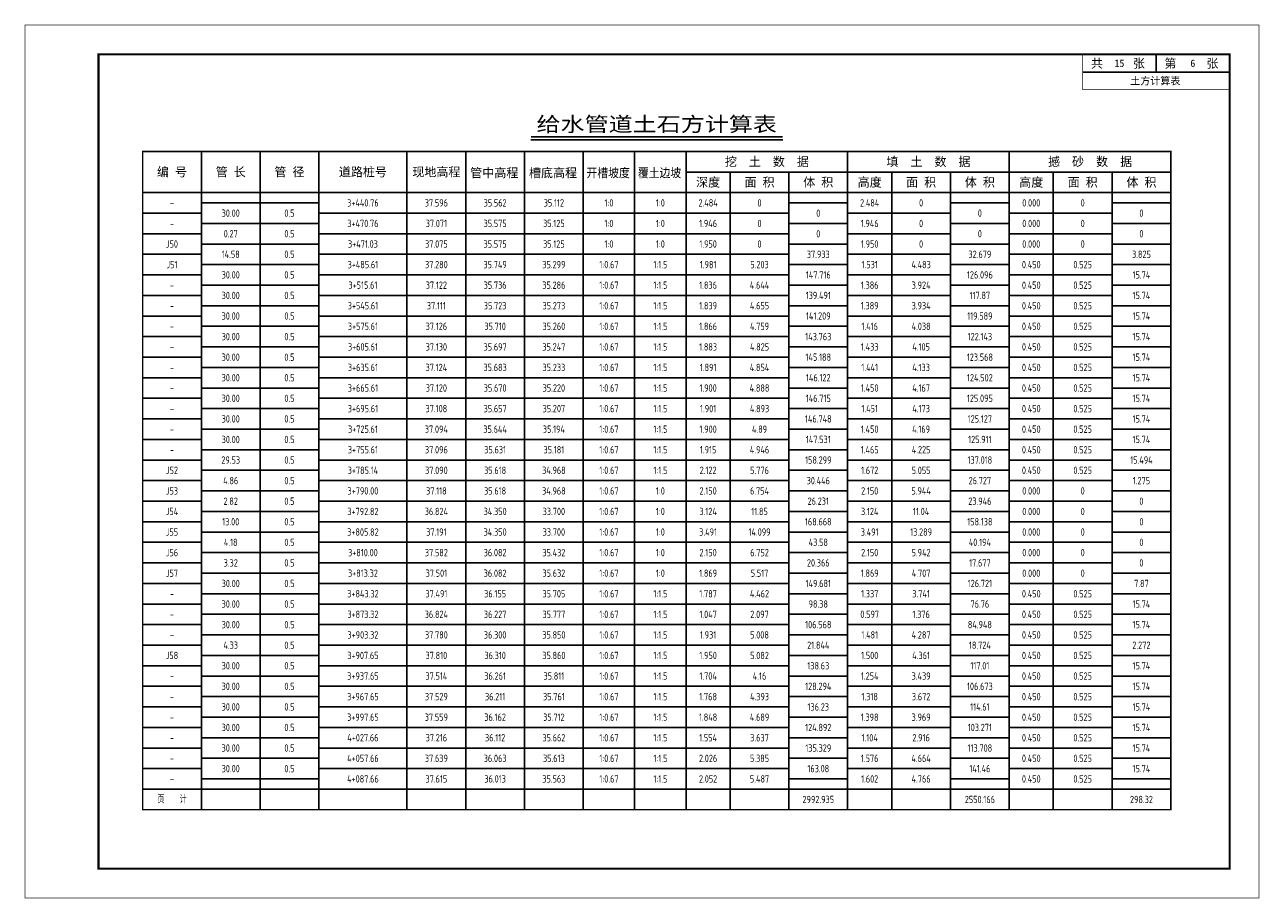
# Model space of a CAD drawing. Extents: x 336 to 6917, y 1189 to 1487.
# Tile 6 of 15: x 2536 to 2957, y 1189 to 1487. Entities that reach past the tile are written whole.
import ezdxf
from ezdxf.enums import TextEntityAlignment as Align

# ---------------------------------------------------------------- set-up
doc = ezdxf.new("R2010")
doc.units = 0
doc.layers.get('0').update_dxf_attribs({"linetype": 'CONTINUOUS'})
for name, color, linetype in [('土方_图框', 7, 'CONTINUOUS'), ('土方_土方表', 5, 'CONTINUOUS'), ('土方_土方表文字', 7, 'CONTINUOUS')]:
    doc.layers.add(name, color=color, linetype=linetype)
doc.styles.add('gpshz', font='tssdeng.shx', dxfattribs={"width": 0.7, "height": 2.5, "bigfont": 'hztxt.shx'})
doc.styles.add('仿宋_GB2312', font='txt', dxfattribs={"width": 0.7, "height": 3})
doc.styles.add('宋体', font='txt')

# ---------------------------------------------------------------- blocks, each defined once
blk = doc.blocks.new('tkx_jb')
at = {"color": 0, "linetype": 'ByBlock', "lineweight": -2}
for p, q in [((-50, 0), (0, 0)), ((-25, 0), (-25, -6)), ((-50, -6), (0, -6))]:
    blk.add_line(p, q, dxfattribs=at)
at = {"color": 0, "linetype": 'ByBlock', "lineweight": -2, "const_width": 0.25}
blk.add_lwpolyline([(0, 0), (0, -12), (-50, -12), (-50, 0)], dxfattribs=at)
at = {"color": 0, "linetype": 'ByBlock', "lineweight": -2, "style": '宋体'}
for s, p in [('共     张', (-47.19, -4.55)), ('第     张', (-22.19, -4.55))]:
    blk.add_text(s, height=3, dxfattribs=at).set_placement(p)
for tag, p in [('COUNT', (-37.5, -3)), ('PAGE', (-12.5, -3)), ('NAME', (-25.27, -8.99))]:
    blk.add_attdef(tag, text='', height=2.5, dxfattribs=at).set_placement(p, align=Align.MIDDLE_CENTER)
blk = doc.blocks.new('gsv_tfb')
at = {"color": 7, "linetype": 'ByBlock', "lineweight": -2}
blk.add_line((132.17, 227.99), (217.93, 227.99), dxfattribs=at)
at = {"color": 5, "linetype": 'ByBlock', "lineweight": -2}
for p, q in [((20, 224), (20, 0)), ((40, 224), (40, 0)), ((60, 224), (60, 0)), ((90, 224), (90, 0)), ((110, 224), (110, 0)), ((130, 224), (130, 0)), ((150, 224), (150, 0)), ((167.5, 224), (167.5, 0)), ((185, 224), (185, 0)), ((240, 224), (240, 0)), ((295, 224), (295, 0)), ((350, 217), (185, 217)), ((200, 217), (200, 0)), ((220, 217), (220, 0)), ((255, 217), (255, 0)), ((275, 217), (275, 0)), ((310, 217), (310, 0)), ((330, 217), (330, 0)), ((350, 210), (0, 210)), ((60, 206.5), (20, 206.5)), ((240, 206.5), (220, 206.5)), ((295, 206.5), (275, 206.5)), ((350, 206.5), (330, 206.5)), ((20, 203), (0, 203)), ((220, 203), (60, 203)), ((275, 203), (240, 203)), ((330, 203), (295, 203)), ((60, 199.5), (20, 199.5)), ((240, 199.5), (220, 199.5)), ((295, 199.5), (275, 199.5)), ((350, 199.5), (330, 199.5)), ((20, 196), (0, 196)), ((220, 196), (60, 196)), ((275, 196), (240, 196)), ((330, 196), (295, 196)), ((60, 192.5), (20, 192.5)), ((240, 192.5), (220, 192.5)), ((295, 192.5), (275, 192.5)), ((350, 192.5), (330, 192.5)), ((20, 189), (0, 189)), ((60, 185.5), (20, 185.5)), ((220, 189), (60, 189)), ((240, 185.5), (220, 185.5)), ((275, 189), (240, 189)), ((295, 185.5), (275, 185.5)), ((330, 189), (295, 189)), ((350, 185.5), (330, 185.5)), ((20, 182), (0, 182)), ((220, 182), (60, 182)), ((275, 182), (240, 182)), ((330, 182), (295, 182)), ((60, 178.5), (20, 178.5)), ((240, 178.5), (220, 178.5)), ((295, 178.5), (275, 178.5)), ((350, 178.5), (330, 178.5)), ((20, 175), (0, 175)), ((220, 175), (60, 175)), ((275, 175), (240, 175)), ((330, 175), (295, 175)), ((60, 171.5), (20, 171.5)), ((240, 171.5), (220, 171.5)), ((295, 171.5), (275, 171.5)), ((350, 171.5), (330, 171.5)), ((20, 168), (0, 168)), ((60, 164.5), (20, 164.5)), ((220, 168), (60, 168)), ((240, 164.5), (220, 164.5)), ((275, 168), (240, 168)), ((295, 164.5), (275, 164.5)), ((330, 168), (295, 168)), ((350, 164.5), (330, 164.5)), ((20, 161), (0, 161)), ((220, 161), (60, 161)), ((275, 161), (240, 161)), ((330, 161), (295, 161)), ((60, 157.5), (20, 157.5)), ((240, 157.5), (220, 157.5)), ((295, 157.5), (275, 157.5)), ((350, 157.5), (330, 157.5)), ((20, 154), (0, 154)), ((220, 154), (60, 154)), ((275, 154), (240, 154)), ((330, 154), (295, 154)), ((60, 150.5), (20, 150.5)), ((240, 150.5), (220, 150.5)), ((295, 150.5), (275, 150.5)), ((350, 150.5), (330, 150.5)), ((20, 147), (0, 147)), ((60, 143.5), (20, 143.5)), ((220, 147), (60, 147)), ((240, 143.5), (220, 143.5)), ((275, 147), (240, 147)), ((295, 143.5), (275, 143.5)), ((330, 147), (295, 147)), ((350, 143.5), (330, 143.5)), ((20, 140), (0, 140)), ((220, 140), (60, 140)), ((275, 140), (240, 140)), ((330, 140), (295, 140)), ((60, 136.5), (20, 136.5)), ((240, 136.5), (220, 136.5)), ((295, 136.5), (275, 136.5)), ((350, 136.5), (330, 136.5)), ((20, 133), (0, 133)), ((220, 133), (60, 133)), ((275, 133), (240, 133)), ((330, 133), (295, 133)), ((60, 129.5), (20, 129.5)), ((240, 129.5), (220, 129.5)), ((295, 129.5), (275, 129.5)), ((350, 129.5), (330, 129.5)), ((20, 126), (0, 126)), ((60, 122.5), (20, 122.5)), ((220, 126), (60, 126)), ((240, 122.5), (220, 122.5)), ((275, 126), (240, 126)), ((295, 122.5), (275, 122.5)), ((330, 126), (295, 126)), ((350, 122.5), (330, 122.5)), ((20, 119), (0, 119)), ((220, 119), (60, 119)), ((275, 119), (240, 119)), ((330, 119), (295, 119)), ((60, 115.5), (20, 115.5)), ((240, 115.5), (220, 115.5)), ((295, 115.5), (275, 115.5)), ((350, 115.5), (330, 115.5)), ((20, 112), (0, 112)), ((220, 112), (60, 112)), ((275, 112), (240, 112)), ((330, 112), (295, 112)), ((60, 108.5), (20, 108.5)), ((240, 108.5), (220, 108.5)), ((295, 108.5), (275, 108.5)), ((350, 108.5), (330, 108.5)), ((20, 105), (0, 105)), ((60, 101.5), (20, 101.5)), ((220, 105), (60, 105)), ((240, 101.5), (220, 101.5)), ((275, 105), (240, 105)), ((295, 101.5), (275, 101.5)), ((330, 105), (295, 105)), ((350, 101.5), (330, 101.5)), ((20, 98), (0, 98)), ((220, 98), (60, 98)), ((275, 98), (240, 98)), ((330, 98), (295, 98)), ((60, 94.5), (20, 94.5)), ((240, 94.5), (220, 94.5)), ((295, 94.5), (275, 94.5)), ((350, 94.5), (330, 94.5)), ((20, 91), (0, 91)), ((220, 91), (60, 91)), ((275, 91), (240, 91)), ((330, 91), (295, 91)), ((60, 87.5), (20, 87.5)), ((240, 87.5), (220, 87.5)), ((295, 87.5), (275, 87.5)), ((350, 87.5), (330, 87.5)), ((20, 84), (0, 84)), ((60, 80.5), (20, 80.5)), ((220, 84), (60, 84)), ((240, 80.5), (220, 80.5)), ((275, 84), (240, 84)), ((295, 80.5), (275, 80.5)), ((330, 84), (295, 84)), ((350, 80.5), (330, 80.5)), ((20, 77), (0, 77)), ((220, 77), (60, 77)), ((275, 77), (240, 77)), ((330, 77), (295, 77)), ((60, 73.5), (20, 73.5)), ((240, 73.5), (220, 73.5)), ((295, 73.5), (275, 73.5)), ((350, 73.5), (330, 73.5)), ((20, 70), (0, 70)), ((220, 70), (60, 70)), ((275, 70), (240, 70)), ((330, 70), (295, 70)), ((60, 66.5), (20, 66.5)), ((240, 66.5), (220, 66.5)), ((295, 66.5), (275, 66.5)), ((350, 66.5), (330, 66.5)), ((20, 63), (0, 63)), ((60, 59.5), (20, 59.5)), ((220, 63), (60, 63)), ((240, 59.5), (220, 59.5)), ((275, 63), (240, 63)), ((295, 59.5), (275, 59.5)), ((330, 63), (295, 63)), ((350, 59.5), (330, 59.5)), ((20, 56), (0, 56)), ((220, 56), (60, 56)), ((275, 56), (240, 56)), ((330, 56), (295, 56)), ((60, 52.5), (20, 52.5)), ((240, 52.5), (220, 52.5)), ((295, 52.5), (275, 52.5)), ((350, 52.5), (330, 52.5)), ((20, 49), (0, 49)), ((220, 49), (60, 49)), ((275, 49), (240, 49)), ((330, 49), (295, 49)), ((60, 45.5), (20, 45.5)), ((240, 45.5), (220, 45.5)), ((295, 45.5), (275, 45.5)), ((350, 45.5), (330, 45.5)), ((20, 42), (0, 42)), ((60, 38.5), (20, 38.5)), ((220, 42), (60, 42)), ((240, 38.5), (220, 38.5)), ((275, 42), (240, 42)), ((295, 38.5), (275, 38.5)), ((330, 42), (295, 42)), ((350, 38.5), (330, 38.5)), ((20, 35), (0, 35)), ((220, 35), (60, 35)), ((275, 35), (240, 35)), ((330, 35), (295, 35)), ((60, 31.5), (20, 31.5)), ((240, 31.5), (220, 31.5)), ((295, 31.5), (275, 31.5)), ((350, 31.5), (330, 31.5)), ((20, 28), (0, 28)), ((220, 28), (60, 28)), ((275, 28), (240, 28)), ((330, 28), (295, 28)), ((60, 24.5), (20, 24.5)), ((240, 24.5), (220, 24.5)), ((295, 24.5), (275, 24.5)), ((350, 24.5), (330, 24.5)), ((20, 21), (0, 21)), ((60, 17.5), (20, 17.5)), ((220, 21), (60, 21)), ((240, 17.5), (220, 17.5)), ((275, 21), (240, 21)), ((295, 17.5), (275, 17.5)), ((330, 21), (295, 21)), ((350, 17.5), (330, 17.5)), ((20, 14), (0, 14)), ((220, 14), (60, 14)), ((275, 14), (240, 14)), ((330, 14), (295, 14)), ((60, 10.5), (20, 10.5)), ((240, 10.5), (220, 10.5)), ((295, 10.5), (275, 10.5)), ((350, 10.5), (330, 10.5)), ((350, 7), (0, 7)), ((300, 7), (275, 7))]:
    blk.add_line(p, q, dxfattribs=at)
at = {"color": 7, "linetype": 'ByBlock', "lineweight": -2, "const_width": 0.5}
blk.add_lwpolyline([(132.17, 228.99), (217.93, 228.99)], dxfattribs=at)
at = {"color": 1, "linetype": 'ByBlock', "lineweight": -2, "const_width": 0.5}
blk.add_lwpolyline([(0, 0), (350, 0), (350, 224), (0, 224)], close=True, dxfattribs=at)
at = {"color": 7, "linetype": 'ByBlock', "lineweight": -2, "style": '仿宋_GB2312', "width": 1.2}
blk.add_text('给水管道土石方计算表', height=5, dxfattribs=at).set_placement((175, 233.38), align=Align.MIDDLE)
at = {"color": 7, "linetype": 'ByBlock', "lineweight": -2, "style": '仿宋_GB2312'}
for s, p in [('编 号', (10, 217)), ('管 长', (30, 217)), ('管 径', (50, 217)), ('道路桩号', (75, 217)), ('现地高程', (100, 217)), ('管中高程', (119.72, 216.7)), ('槽底高程', (139.72, 216.7)), ('挖  土  数  据', (212.5, 220.5)), ('填  土  数  据', (267.5, 220.5)), ('撼  砂  数  据', (322.5, 220.5)), ('深度', (192.5, 213.5)), ('面 积', (210, 213.5)), ('体 积', (230, 213.5)), ('高度', (247.5, 213.5)), ('面 积', (265, 213.5)), ('体 积', (285, 213.5)), ('高度', (302.5, 213.5)), ('面 积', (320, 213.5)), ('体 积', (340, 213.5))]:
    blk.add_text(s, height=3, dxfattribs=at).set_placement(p, align=Align.MIDDLE_CENTER)
at = {"color": 7, "linetype": 'ByBlock', "lineweight": -2, "style": '仿宋_GB2312', "width": 0.9}
for s, p in [('开槽坡度', (158.47, 216.7)), ('覆土边坡', (175.97, 216.7))]:
    blk.add_text(s, height=3, dxfattribs=at).set_placement(p, align=Align.MIDDLE_CENTER)

msp = doc.modelspace()

# ---------------------------------------------------------------- linework, layer by layer
at = {"layer": '土方_图框'}
for points, const_width in [([(2536.51, 1189.59), (2956.51, 1189.59), (2956.51, 1486.59), (2536.51, 1486.59), (2536.51, 1189.59)], 0.25), ([(2561.51, 1199.59), (2946.51, 1199.59), (2946.51, 1476.59), (2561.51, 1476.59), (2561.51, 1199.59)], 0.7)]:
    msp.add_lwpolyline(points, dxfattribs=dict(at, const_width=const_width))

# ---------------------------------------------------------------- block references
msp.add_blockref('tkx_jb', (2946.51, 1476.59), dxfattribs=at).add_auto_attribs({'NAME': '土方计算表', 'COUNT': '15', 'PAGE': '6'})
at = {"layer": '土方_土方表'}
msp.add_blockref('gsv_tfb', (2576.51, 1219.59), dxfattribs=at)

# ---------------------------------------------------------------- texts
at = {"layer": '土方_土方表文字', "style": 'gpshz', "width": 0.7}
for s, p in [('-', (2586.51, 1426.09)), ('3+440.76', (2651.51, 1426.09)), ('37.596', (2676.51, 1426.09)), ('35.562', (2696.51, 1426.09)), ('35.112', (2716.51, 1426.09)), ('1:0', (2735.26, 1426.09)), ('1:0', (2752.76, 1426.09)), ('2.484', (2769.01, 1426.09)), ('0', (2786.51, 1426.09)), ('2.484', (2824.01, 1426.09)), ('0', (2841.51, 1426.09)), ('0.000', (2879.01, 1426.09)), ('0', (2896.51, 1426.09)), ('30.00', (2606.51, 1422.59)), ('0.5', (2626.51, 1422.59)), ('0', (2806.51, 1422.59)), ('0', (2861.51, 1422.59)), ('0', (2916.51, 1422.59)), ('-', (2586.51, 1419.09)), ('0.27', (2606.51, 1415.59)), ('0.5', (2626.51, 1415.59)), ('3+470.76', (2651.51, 1419.09)), ('37.071', (2676.51, 1419.09)), ('35.575', (2696.51, 1419.09)), ('35.125', (2716.51, 1419.09)), ('1:0', (2735.26, 1419.09)), ('1:0', (2752.76, 1419.09)), ('1.946', (2769.01, 1419.09)), ('0', (2786.51, 1419.09)), ('0', (2806.51, 1415.59)), ('1.946', (2824.01, 1419.09)), ('0', (2841.51, 1419.09)), ('0', (2861.51, 1415.59)), ('0.000', (2879.01, 1419.09)), ('0', (2896.51, 1419.09)), ('0', (2916.51, 1415.59)), ('J50', (2586.51, 1412.09)), ('3+471.03', (2651.51, 1412.09)), ('37.075', (2676.51, 1412.09)), ('35.575', (2696.51, 1412.09)), ('35.125', (2716.51, 1412.09)), ('1:0', (2735.26, 1412.09)), ('1:0', (2752.76, 1412.09)), ('1.950', (2769.01, 1412.09)), ('0', (2786.51, 1412.09)), ('1.950', (2824.01, 1412.09)), ('0', (2841.51, 1412.09)), ('0.000', (2879.01, 1412.09)), ('0', (2896.51, 1412.09)), ('14.58', (2606.51, 1408.59)), ('0.5', (2626.51, 1408.59)), ('37.933', (2806.51, 1408.59)), ('32.679', (2861.51, 1408.59)), ('3.825', (2916.51, 1408.59)), ('J51', (2586.51, 1405.09)), ('3+485.61', (2651.51, 1405.09)), ('37.280', (2676.51, 1405.09)), ('35.749', (2696.51, 1405.09)), ('35.299', (2716.51, 1405.09)), ('1:0.67', (2735.26, 1405.09)), ('1:1.5', (2752.76, 1405.09)), ('1.981', (2769.01, 1405.09)), ('5.203', (2786.51, 1405.09)), ('1.531', (2824.01, 1405.09)), ('4.483', (2841.51, 1405.09)), ('0.450', (2879.01, 1405.09)), ('0.525', (2896.51, 1405.09)), ('30.00', (2606.51, 1401.59)), ('0.5', (2626.51, 1401.59)), ('147.716', (2806.51, 1401.59)), ('126.096', (2861.51, 1401.59)), ('15.74', (2916.51, 1401.59)), ('-', (2586.51, 1398.09)), ('30.00', (2606.51, 1394.59)), ('0.5', (2626.51, 1394.59)), ('3+515.61', (2651.51, 1398.09)), ('37.122', (2676.51, 1398.09)), ('35.736', (2696.51, 1398.09)), ('35.286', (2716.51, 1398.09)), ('1:0.67', (2735.26, 1398.09)), ('1:1.5', (2752.76, 1398.09)), ('1.836', (2769.01, 1398.09)), ('4.644', (2786.51, 1398.09)), ('139.491', (2806.51, 1394.59)), ('1.386', (2824.01, 1398.09)), ('3.924', (2841.51, 1398.09)), ('117.87', (2861.51, 1394.59)), ('0.450', (2879.01, 1398.09)), ('0.525', (2896.51, 1398.09)), ('15.74', (2916.51, 1394.59)), ('3+545.61', (2651.51, 1391.09)), ('37.111', (2676.51, 1391.09)), ('35.723', (2696.51, 1391.09)), ('35.273', (2716.51, 1391.09)), ('1:0.67', (2735.26, 1391.09)), ('1:1.5', (2752.76, 1391.09)), ('1.839', (2769.01, 1391.09)), ('4.655', (2786.51, 1391.09)), ('1.389', (2824.01, 1391.09)), ('3.934', (2841.51, 1391.09)), ('0.450', (2879.01, 1391.09)), ('0.525', (2896.51, 1391.09)), ('-', (2586.51, 1391.09)), ('30.00', (2606.51, 1387.59)), ('0.5', (2626.51, 1387.59)), ('141.209', (2806.51, 1387.59)), ('119.589', (2861.51, 1387.59)), ('15.74', (2916.51, 1387.59)), ('-', (2586.51, 1384.09)), ('3+575.61', (2651.51, 1384.09)), ('37.126', (2676.51, 1384.09)), ('35.710', (2696.51, 1384.09)), ('35.260', (2716.51, 1384.09)), ('1:0.67', (2735.26, 1384.09)), ('1:1.5', (2752.76, 1384.09)), ('1.866', (2769.01, 1384.09)), ('4.759', (2786.51, 1384.09)), ('1.416', (2824.01, 1384.09)), ('4.038', (2841.51, 1384.09)), ('0.450', (2879.01, 1384.09)), ('0.525', (2896.51, 1384.09)), ('30.00', (2606.51, 1380.59)), ('0.5', (2626.51, 1380.59)), ('143.763', (2806.51, 1380.59)), ('122.143', (2861.51, 1380.59)), ('15.74', (2916.51, 1380.59)), ('-', (2586.51, 1377.09)), ('30.00', (2606.51, 1373.59)), ('0.5', (2626.51, 1373.59)), ('3+605.61', (2651.51, 1377.09)), ('37.130', (2676.51, 1377.09)), ('35.697', (2696.51, 1377.09)), ('35.247', (2716.51, 1377.09)), ('1:0.67', (2735.26, 1377.09)), ('1:1.5', (2752.76, 1377.09)), ('1.883', (2769.01, 1377.09)), ('4.825', (2786.51, 1377.09)), ('145.188', (2806.51, 1373.59)), ('1.433', (2824.01, 1377.09)), ('4.105', (2841.51, 1377.09)), ('123.568', (2861.51, 1373.59)), ('0.450', (2879.01, 1377.09)), ('0.525', (2896.51, 1377.09)), ('15.74', (2916.51, 1373.59)), ('3+635.61', (2651.51, 1370.09)), ('37.124', (2676.51, 1370.09)), ('35.683', (2696.51, 1370.09)), ('35.233', (2716.51, 1370.09)), ('1:0.67', (2735.26, 1370.09)), ('1:1.5', (2752.76, 1370.09)), ('1.891', (2769.01, 1370.09)), ('4.854', (2786.51, 1370.09)), ('1.441', (2824.01, 1370.09)), ('4.133', (2841.51, 1370.09)), ('0.450', (2879.01, 1370.09)), ('0.525', (2896.51, 1370.09)), ('-', (2586.51, 1370.09)), ('30.00', (2606.51, 1366.59)), ('0.5', (2626.51, 1366.59)), ('146.122', (2806.51, 1366.59)), ('124.502', (2861.51, 1366.59)), ('15.74', (2916.51, 1366.59)), ('-', (2586.51, 1363.09)), ('3+665.61', (2651.51, 1363.09)), ('37.120', (2676.51, 1363.09)), ('35.670', (2696.51, 1363.09)), ('35.220', (2716.51, 1363.09)), ('1:0.67', (2735.26, 1363.09)), ('1:1.5', (2752.76, 1363.09)), ('1.900', (2769.01, 1363.09)), ('4.888', (2786.51, 1363.09)), ('1.450', (2824.01, 1363.09)), ('4.167', (2841.51, 1363.09)), ('0.450', (2879.01, 1363.09)), ('0.525', (2896.51, 1363.09)), ('30.00', (2606.51, 1359.59)), ('0.5', (2626.51, 1359.59)), ('146.715', (2806.51, 1359.59)), ('125.095', (2861.51, 1359.59)), ('15.74', (2916.51, 1359.59)), ('-', (2586.51, 1356.09)), ('30.00', (2606.51, 1352.59)), ('0.5', (2626.51, 1352.59)), ('3+695.61', (2651.51, 1356.09)), ('37.108', (2676.51, 1356.09)), ('35.657', (2696.51, 1356.09)), ('35.207', (2716.51, 1356.09)), ('1:0.67', (2735.26, 1356.09)), ('1:1.5', (2752.76, 1356.09)), ('1.901', (2769.01, 1356.09)), ('4.893', (2786.51, 1356.09)), ('146.748', (2806.51, 1352.59)), ('1.451', (2824.01, 1356.09)), ('4.173', (2841.51, 1356.09)), ('125.127', (2861.51, 1352.59)), ('0.450', (2879.01, 1356.09)), ('0.525', (2896.51, 1356.09)), ('15.74', (2916.51, 1352.59)), ('3+725.61', (2651.51, 1349.09)), ('37.094', (2676.51, 1349.09)), ('35.644', (2696.51, 1349.09)), ('35.194', (2716.51, 1349.09)), ('1:0.67', (2735.26, 1349.09)), ('1:1.5', (2752.76, 1349.09)), ('1.900', (2769.01, 1349.09)), ('4.89', (2786.51, 1349.09)), ('1.450', (2824.01, 1349.09)), ('4.169', (2841.51, 1349.09)), ('0.450', (2879.01, 1349.09)), ('0.525', (2896.51, 1349.09)), ('-', (2586.51, 1349.09)), ('30.00', (2606.51, 1345.59)), ('0.5', (2626.51, 1345.59)), ('147.531', (2806.51, 1345.59)), ('125.911', (2861.51, 1345.59)), ('15.74', (2916.51, 1345.59)), ('-', (2586.51, 1342.09)), ('3+755.61', (2651.51, 1342.09)), ('37.096', (2676.51, 1342.09)), ('35.631', (2696.51, 1342.09)), ('35.181', (2716.51, 1342.09)), ('1:0.67', (2735.26, 1342.09)), ('1:1.5', (2752.76, 1342.09)), ('1.915', (2769.01, 1342.09)), ('4.946', (2786.51, 1342.09)), ('1.465', (2824.01, 1342.09)), ('4.225', (2841.51, 1342.09)), ('0.450', (2879.01, 1342.09)), ('0.525', (2896.51, 1342.09)), ('29.53', (2606.51, 1338.59)), ('0.5', (2626.51, 1338.59)), ('158.299', (2806.51, 1338.59)), ('137.018', (2861.51, 1338.59)), ('15.494', (2916.51, 1338.59)), ('J52', (2586.51, 1335.09)), ('4.86', (2606.51, 1331.59)), ('0.5', (2626.51, 1331.59)), ('3+785.14', (2651.51, 1335.09)), ('37.090', (2676.51, 1335.09)), ('35.618', (2696.51, 1335.09)), ('34.968', (2716.51, 1335.09)), ('1:0.67', (2735.26, 1335.09)), ('1:1.5', (2752.76, 1335.09)), ('2.122', (2769.01, 1335.09)), ('5.776', (2786.51, 1335.09)), ('30.446', (2806.51, 1331.59)), ('1.672', (2824.01, 1335.09)), ('5.055', (2841.51, 1335.09)), ('26.727', (2861.51, 1331.59)), ('0.450', (2879.01, 1335.09)), ('0.525', (2896.51, 1335.09)), ('1.275', (2916.51, 1331.59)), ('J53', (2586.51, 1328.09)), ('3+790.00', (2651.51, 1328.09)), ('37.118', (2676.51, 1328.09)), ('35.618', (2696.51, 1328.09)), ('34.968', (2716.51, 1328.09)), ('1:0.67', (2735.26, 1328.09)), ('1:0', (2752.76, 1328.09)), ('2.150', (2769.01, 1328.09)), ('6.754', (2786.51, 1328.09)), ('2.150', (2824.01, 1328.09)), ('5.944', (2841.51, 1328.09)), ('0.000', (2879.01, 1328.09)), ('0', (2896.51, 1328.09)), ('2.82', (2606.51, 1324.59)), ('0.5', (2626.51, 1324.59)), ('26.231', (2806.51, 1324.59)), ('23.946', (2861.51, 1324.59)), ('0', (2916.51, 1324.59)), ('J54', (2586.51, 1321.09)), ('3+792.82', (2651.51, 1321.09)), ('36.824', (2676.51, 1321.09)), ('34.350', (2696.51, 1321.09)), ('33.700', (2716.51, 1321.09)), ('1:0.67', (2735.26, 1321.09)), ('1:0', (2752.76, 1321.09)), ('3.124', (2769.01, 1321.09)), ('11.85', (2786.51, 1321.09)), ('3.124', (2824.01, 1321.09)), ('11.04', (2841.51, 1321.09)), ('0.000', (2879.01, 1321.09)), ('0', (2896.51, 1321.09)), ('13.00', (2606.51, 1317.59)), ('0.5', (2626.51, 1317.59)), ('3+805.82', (2651.51, 1314.09)), ('37.191', (2676.51, 1314.09)), ('34.350', (2696.51, 1314.09)), ('33.700', (2716.51, 1314.09)), ('1:0.67', (2735.26, 1314.09)), ('1:0', (2752.76, 1314.09)), ('3.491', (2769.01, 1314.09)), ('14.099', (2786.51, 1314.09)), ('168.668', (2806.51, 1317.59)), ('3.491', (2824.01, 1314.09)), ('13.289', (2841.51, 1314.09)), ('158.138', (2861.51, 1317.59)), ('0.000', (2879.01, 1314.09)), ('0', (2896.51, 1314.09)), ('0', (2916.51, 1317.59)), ('J55', (2586.51, 1314.09)), ('4.18', (2606.51, 1310.59)), ('0.5', (2626.51, 1310.59)), ('43.58', (2806.51, 1310.59)), ('40.194', (2861.51, 1310.59)), ('0', (2916.51, 1310.59)), ('J56', (2586.51, 1307.09)), ('3+810.00', (2651.51, 1307.09)), ('37.582', (2676.51, 1307.09)), ('36.082', (2696.51, 1307.09)), ('35.432', (2716.51, 1307.09)), ('1:0.67', (2735.26, 1307.09)), ('1:0', (2752.76, 1307.09)), ('2.150', (2769.01, 1307.09)), ('6.752', (2786.51, 1307.09)), ('2.150', (2824.01, 1307.09)), ('5.942', (2841.51, 1307.09)), ('0.000', (2879.01, 1307.09)), ('0', (2896.51, 1307.09)), ('3.32', (2606.51, 1303.59)), ('0.5', (2626.51, 1303.59)), ('20.366', (2806.51, 1303.59)), ('17.677', (2861.51, 1303.59)), ('0', (2916.51, 1303.59)), ('J57', (2586.51, 1300.09)), ('3+813.32', (2651.51, 1300.09)), ('37.501', (2676.51, 1300.09)), ('36.082', (2696.51, 1300.09)), ('35.632', (2716.51, 1300.09)), ('1:0.67', (2735.26, 1300.09)), ('1:0', (2752.76, 1300.09)), ('1.869', (2769.01, 1300.09)), ('5.517', (2786.51, 1300.09)), ('1.869', (2824.01, 1300.09)), ('4.707', (2841.51, 1300.09)), ('0.000', (2879.01, 1300.09)), ('0', (2896.51, 1300.09)), ('30.00', (2606.51, 1296.59)), ('0.5', (2626.51, 1296.59)), ('3+843.32', (2651.51, 1293.09)), ('37.491', (2676.51, 1293.09)), ('36.155', (2696.51, 1293.09)), ('35.705', (2716.51, 1293.09)), ('1:0.67', (2735.26, 1293.09)), ('1.787', (2769.01, 1293.09)), ('4.462', (2786.51, 1293.09)), ('149.681', (2806.51, 1296.59)), ('1.337', (2824.01, 1293.09)), ('3.741', (2841.51, 1293.09)), ('126.721', (2861.51, 1296.59)), ('0.450', (2879.01, 1293.09)), ('0.525', (2896.51, 1293.09)), ('7.87', (2916.51, 1296.59)), ('-', (2586.51, 1293.09)), ('30.00', (2606.51, 1289.59)), ('0.5', (2626.51, 1289.59)), ('1:1.5', (2752.76, 1293.09)), ('98.38', (2806.51, 1289.59)), ('76.76', (2861.51, 1289.59)), ('15.74', (2916.51, 1289.59)), ('3+873.32', (2651.51, 1286.09)), ('36.824', (2676.51, 1286.09)), ('36.227', (2696.51, 1286.09)), ('35.777', (2716.51, 1286.09)), ('1:0.67', (2735.26, 1286.09)), ('1:1.5', (2752.76, 1286.09)), ('1.047', (2769.01, 1286.09)), ('2.097', (2786.51, 1286.09)), ('0.597', (2824.01, 1286.09)), ('1.376', (2841.51, 1286.09)), ('0.450', (2879.01, 1286.09)), ('0.525', (2896.51, 1286.09)), ('-', (2586.51, 1286.09)), ('30.00', (2606.51, 1282.59)), ('0.5', (2626.51, 1282.59)), ('106.568', (2806.51, 1282.59)), ('84.948', (2861.51, 1282.59)), ('15.74', (2916.51, 1282.59)), ('-', (2586.51, 1279.09)), ('3+903.32', (2651.51, 1279.09)), ('37.780', (2676.51, 1279.09)), ('36.300', (2696.51, 1279.09)), ('35.850', (2716.51, 1279.09)), ('1:0.67', (2735.26, 1279.09)), ('1:1.5', (2752.76, 1279.09)), ('1.931', (2769.01, 1279.09)), ('5.008', (2786.51, 1279.09)), ('1.481', (2824.01, 1279.09)), ('4.287', (2841.51, 1279.09)), ('0.450', (2879.01, 1279.09)), ('0.525', (2896.51, 1279.09)), ('J58', (2586.51, 1272.09)), ('4.33', (2606.51, 1275.59)), ('0.5', (2626.51, 1275.59)), ('3+907.65', (2651.51, 1272.09)), ('37.810', (2676.51, 1272.09)), ('36.310', (2696.51, 1272.09)), ('35.860', (2716.51, 1272.09)), ('1:0.67', (2735.26, 1272.09)), ('1.950', (2769.01, 1272.09)), ('5.082', (2786.51, 1272.09)), ('21.844', (2806.51, 1275.59)), ('1.500', (2824.01, 1272.09)), ('4.361', (2841.51, 1272.09)), ('18.724', (2861.51, 1275.59)), ('0.450', (2879.01, 1272.09)), ('0.525', (2896.51, 1272.09)), ('2.272', (2916.51, 1275.59)), ('30.00', (2606.51, 1268.59)), ('0.5', (2626.51, 1268.59)), ('1:1.5', (2752.76, 1272.09)), ('138.63', (2806.51, 1268.59)), ('117.01', (2861.51, 1268.59)), ('15.74', (2916.51, 1268.59)), ('3+937.65', (2651.51, 1265.09)), ('37.514', (2676.51, 1265.09)), ('36.261', (2696.51, 1265.09)), ('35.811', (2716.51, 1265.09)), ('1:0.67', (2735.26, 1265.09)), ('1:1.5', (2752.76, 1265.09)), ('1.704', (2769.01, 1265.09)), ('4.16', (2786.51, 1265.09)), ('1.254', (2824.01, 1265.09)), ('3.439', (2841.51, 1265.09)), ('0.450', (2879.01, 1265.09)), ('0.525', (2896.51, 1265.09)), ('-', (2586.51, 1265.09)), ('30.00', (2606.51, 1261.59)), ('0.5', (2626.51, 1261.59)), ('128.294', (2806.51, 1261.59)), ('106.673', (2861.51, 1261.59)), ('15.74', (2916.51, 1261.59)), ('-', (2586.51, 1258.09)), ('3+967.65', (2651.51, 1258.09)), ('37.529', (2676.51, 1258.09)), ('36.211', (2696.51, 1258.09)), ('35.761', (2716.51, 1258.09)), ('1:0.67', (2735.26, 1258.09)), ('1:1.5', (2752.76, 1258.09)), ('1.768', (2769.01, 1258.09)), ('4.393', (2786.51, 1258.09)), ('1.318', (2824.01, 1258.09)), ('3.672', (2841.51, 1258.09)), ('0.450', (2879.01, 1258.09)), ('0.525', (2896.51, 1258.09)), ('30.00', (2606.51, 1254.59)), ('0.5', (2626.51, 1254.59)), ('3+997.65', (2651.51, 1251.09)), ('37.559', (2676.51, 1251.09)), ('36.162', (2696.51, 1251.09)), ('35.712', (2716.51, 1251.09)), ('1:0.67', (2735.26, 1251.09)), ('1.848', (2769.01, 1251.09)), ('4.689', (2786.51, 1251.09)), ('136.23', (2806.51, 1254.59)), ('1.398', (2824.01, 1251.09)), ('3.969', (2841.51, 1251.09)), ('114.61', (2861.51, 1254.59)), ('0.450', (2879.01, 1251.09)), ('0.525', (2896.51, 1251.09)), ('15.74', (2916.51, 1254.59)), ('-', (2586.51, 1251.09)), ('30.00', (2606.51, 1247.59)), ('0.5', (2626.51, 1247.59)), ('1:1.5', (2752.76, 1251.09)), ('124.892', (2806.51, 1247.59)), ('103.271', (2861.51, 1247.59)), ('15.74', (2916.51, 1247.59)), ('4+027.66', (2651.51, 1244.09)), ('37.216', (2676.51, 1244.09)), ('36.112', (2696.51, 1244.09)), ('35.662', (2716.51, 1244.09)), ('1:0.67', (2735.26, 1244.09)), ('1:1.5', (2752.76, 1244.09)), ('1.554', (2769.01, 1244.09)), ('3.637', (2786.51, 1244.09)), ('1.104', (2824.01, 1244.09)), ('2.916', (2841.51, 1244.09)), ('0.450', (2879.01, 1244.09)), ('0.525', (2896.51, 1244.09)), ('-', (2586.51, 1244.09)), ('30.00', (2606.51, 1240.59)), ('0.5', (2626.51, 1240.59)), ('135.329', (2806.51, 1240.59)), ('113.708', (2861.51, 1240.59)), ('15.74', (2916.51, 1240.59)), ('-', (2586.51, 1237.09)), ('4+057.66', (2651.51, 1237.09)), ('37.639', (2676.51, 1237.09)), ('36.063', (2696.51, 1237.09)), ('35.613', (2716.51, 1237.09)), ('1:0.67', (2735.26, 1237.09)), ('1:1.5', (2752.76, 1237.09)), ('2.026', (2769.01, 1237.09)), ('5.385', (2786.51, 1237.09)), ('1.576', (2824.01, 1237.09)), ('4.664', (2841.51, 1237.09)), ('0.450', (2879.01, 1237.09)), ('0.525', (2896.51, 1237.09)), ('30.00', (2606.51, 1233.59)), ('0.5', (2626.51, 1233.59)), ('4+087.66', (2651.51, 1230.09)), ('37.615', (2676.51, 1230.09)), ('36.013', (2696.51, 1230.09)), ('35.563', (2716.51, 1230.09)), ('1:0.67', (2735.26, 1230.09)), ('1:1.5', (2752.76, 1230.09)), ('2.052', (2769.01, 1230.09)), ('5.487', (2786.51, 1230.09)), ('163.08', (2806.51, 1233.59)), ('1.602', (2824.01, 1230.09)), ('4.766', (2841.51, 1230.09)), ('141.46', (2861.51, 1233.59)), ('0.450', (2879.01, 1230.09)), ('0.525', (2896.51, 1230.09)), ('15.74', (2916.51, 1233.59)), ('-', (2586.51, 1230.09)), ('页    计', (2586.51, 1223.09)), ('2992.935', (2806.51, 1223.09)), ('2550.166', (2861.51, 1223.09)), ('298.32', (2916.51, 1223.09))]:
    msp.add_text(s, height=2.5, dxfattribs=at).set_placement(p, align=Align.MIDDLE_CENTER)

doc.saveas('drawing.dxf')
